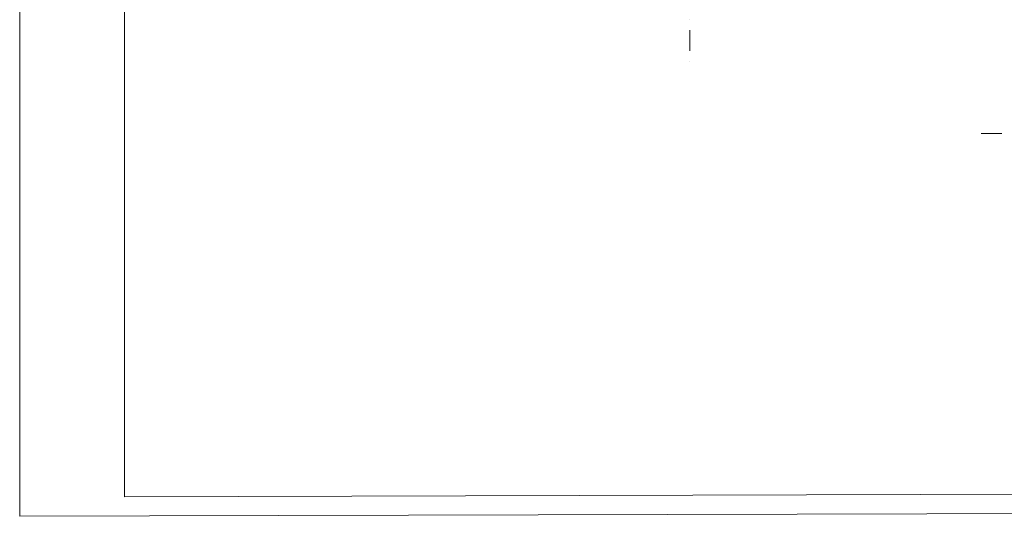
# Model space of a CAD drawing. Extents: x -19 to 9300416, y -12 to 10688993.
# Tile 3 of 106: x 4605619 to 4607123, y 5309973 to 5310732. Entities that reach past the tile are written whole.
import ezdxf

# ---------------------------------------------------------------- set-up
doc = ezdxf.new("R2010")
doc.units = 0
doc.header["$MEASUREMENT"] = 0
doc.linetypes.add('DASHDOT', pattern=[25.4, 12.7, -6.35, 0, -6.35])
doc.layers.add('hatch', color=253, linetype='Continuous', lineweight=0)
doc.layers.add('Osie', color=175, linetype='DASHDOT', lineweight=9)

# ---------------------------------------------------------------- blocks, each defined once
blk = doc.blocks.new('G$C61CBF25F')
at = {"layer": 'Osie', "lineweight": 0, "ltscale": 2.5}
for p, q in [((1525, 1780), (204.8, 1780)), ((1525, 1780), (204.8, 1780)), ((95, 540), (95, 1340))]:
    blk.add_line(p, q, dxfattribs=at)

msp = doc.modelspace()

# ---------------------------------------------------------------- linework, layer by layer
at = {"layer": 'hatch', "color": 252}
for points in [[(4605618.61, 5312072.93), (4608588.61, 5312080.97), (4608588.61, 5309980.97), (4605618.61, 5309972.93)], [(4605778.61, 5310002.93), (4608558.61, 5310010.97), (4608558.61, 5312050.97), (4605778.61, 5312042.93)]]:
    msp.add_lwpolyline(points, close=True, dxfattribs=at)

# ---------------------------------------------------------------- block references
at = {"lineweight": 0, "ltscale": 40, "rotation": 90}
msp.add_blockref('G$C61CBF25F', (4608422.81, 5310462.75), dxfattribs=at)

doc.saveas('drawing.dxf')
